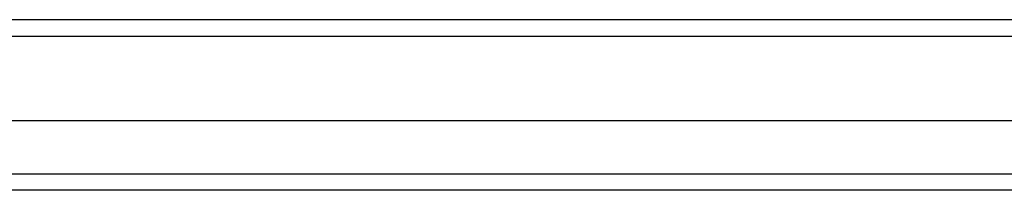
# Model space of a CAD drawing. Header units: inches. Extents: x 7 to 130, y 9 to 81.
# Tile 33 of 61: x 63.653 to 68.653, y 52.724 to 53.59. Entities that reach past the tile are written whole.
import ezdxf

# ---------------------------------------------------------------- set-up
doc = ezdxf.new("R2010")
doc.units = ezdxf.units.IN
doc.header["$MEASUREMENT"] = 0
doc.layers.add('Visible Edges(ANSI)', color=7, linetype='Continuous', lineweight=25)
doc.layers.add('Visible Tangent Edges(ANSI)', color=7, linetype='Continuous', lineweight=25)

msp = doc.modelspace()

# ---------------------------------------------------------------- linework, layer by layer
at = {"layer": 'Visible Edges(ANSI)'}
for p, q in [((73.5691, 53.5901), (53.7371, 53.5901)), ((54.3618, 53.0783), (72.9445, 53.0783)), ((72.756, 52.724), (54.5503, 52.724))]:
    msp.add_line(p, q, dxfattribs=at)
at = {"layer": 'Visible Tangent Edges(ANSI)'}
for p, q in [((53.7371, 53.5061), (73.5691, 53.5061)), ((54.4353, 52.808), (72.871, 52.808))]:
    msp.add_line(p, q, dxfattribs=at)

doc.saveas('drawing.dxf')
